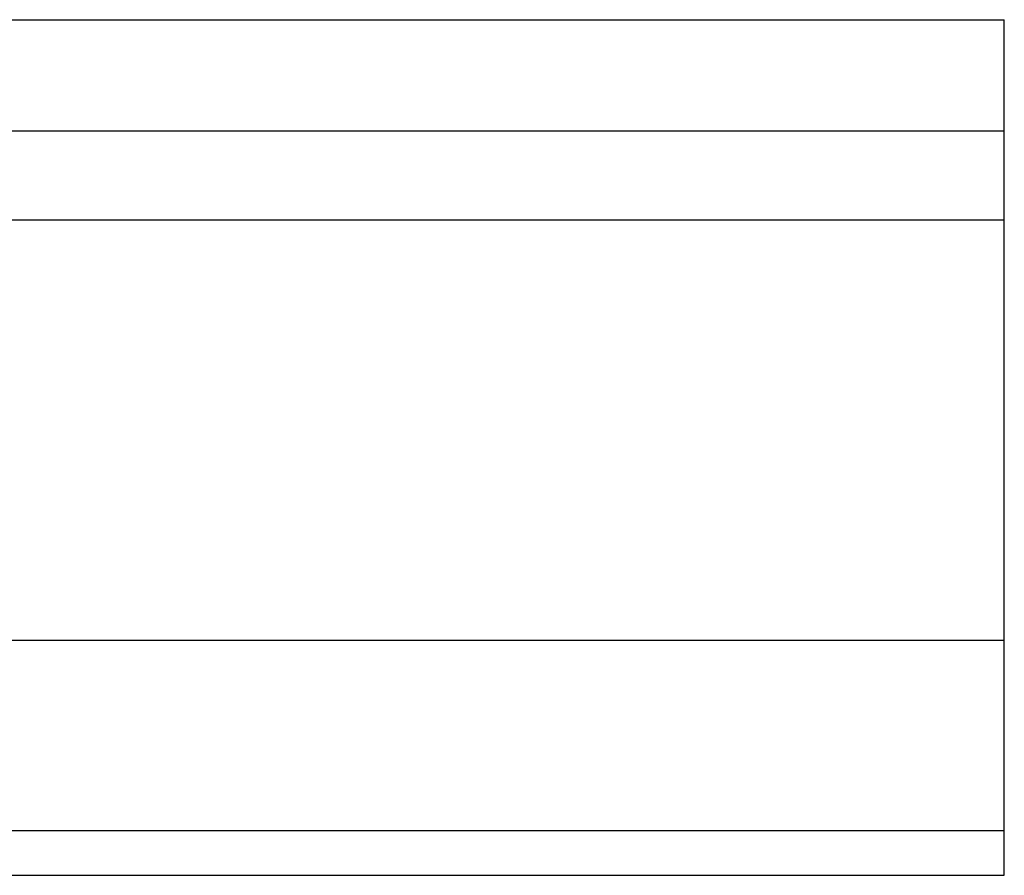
# Model space of a CAD drawing. Header units: millimetres. Extents: x 716 to 1311, y 158 to 389.
# Tile 54 of 55: x 1260 to 1311, y 188 to 232. Entities that reach past the tile are written whole.
import ezdxf

# ---------------------------------------------------------------- set-up
doc = ezdxf.new("R2010")
doc.units = ezdxf.units.MM
doc.header["$LTSCALE"] = 10
doc.layers.add('2', color=7, linetype='Continuous')
doc.layers.add('4', color=7, linetype='Continuous')

msp = doc.modelspace()

# ---------------------------------------------------------------- linework, layer by layer
at = {"layer": '2', "color": 0, "linetype": 'Continuous'}
for p, q in [((1230.458, 232.142), (1310.858, 232.142)), ((1310.858, 188.142), (1310.858, 232.142)), ((1004.465, 200.229), (1310.858, 200.229)), ((1000.052, 190.454), (1310.858, 190.454)), ((940.858, 188.142), (1310.858, 188.142))]:
    msp.add_line(p, q, dxfattribs=at)
at = {"layer": '4', "color": 0, "linetype": 'Continuous'}
for p, q in [((1230.458, 226.434), (1310.858, 226.434)), ((1230.458, 221.85), (1310.858, 221.85))]:
    msp.add_line(p, q, dxfattribs=at)

doc.saveas('drawing.dxf')
